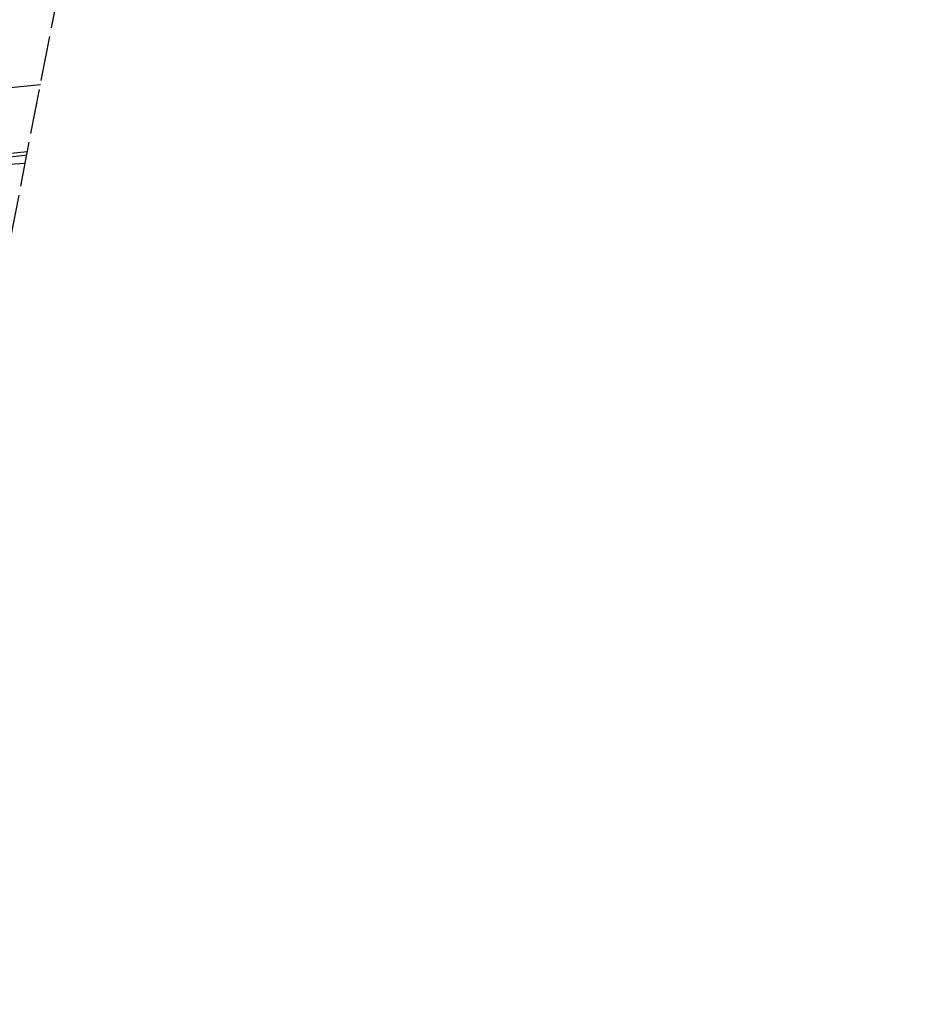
# Model space of a CAD drawing. Extents: x 511826 to 512284, y 474581 to 475544.
# Tile 13 of 29: x 512185 to 512284, y 474890 to 475000. Entities that reach past the tile are written whole.
import ezdxf

# ---------------------------------------------------------------- set-up
doc = ezdxf.new("R2010")
doc.units = 0
doc.header["$LTSCALE"] = 10
doc.header["$MEASUREMENT"] = 0
for name, pattern in [('ACAD_ISO14W100', [25.5, 12, -3, 0.5, -3, 0.5, -3, 0.5, -3]), ('LT00', [0]), ('LT08', [0.42, 0.2, -0.1, 0.02, -0.1]), ('LT14', [0.6, 0.5, -0.1])]:
    doc.linetypes.add(name, pattern=pattern)
doc.layers.add('-BLATT_90-RAND', color=7, linetype='LT14', plot=False)
for name, color, linetype in [('ABWASSERLTG', 24, 'LT00'), ('DFK_KATASTER', 250, 'LT00'), ('STROM_UNTER', 80, 'LT08'), ('TELEKOM', 210, 'ACAD_ISO14W100')]:
    doc.layers.add(name, color=color, linetype=linetype)

msp = doc.modelspace()

# ---------------------------------------------------------------- linework, layer by layer
at = {"layer": '-BLATT_90-RAND'}
msp.add_lwpolyline([(512002.38, 475543.56), (511825.98, 474635.53), (512107.72, 474580.8), (512284.11, 475488.83), (512002.38, 475543.56)], dxfattribs=at)
at = {"layer": 'ABWASSERLTG', "flags": 128}
msp.add_lwpolyline([(512088.78, 474966.09), (512134.12, 474975.88), (512181.27, 474983.58), (512186.02, 474983.87)], dxfattribs=at)
at = {"layer": 'DFK_KATASTER'}
for p, q in [((512167.98, 474990.65), (512187.72, 474992.65)), ((512186.27, 474985.16), (512168.68, 474983.4))]:
    msp.add_line(p, q, dxfattribs=at)
at = {"layer": 'STROM_UNTER', "ltscale": 2, "flags": 128}
msp.add_lwpolyline([(512130.8, 474977.17), (512165.08, 474983.09), (512186.21, 474985.73)], dxfattribs=at)
at = {"layer": 'TELEKOM', "ltscale": 0.05, "flags": 128}
msp.add_lwpolyline([(512092.24, 474969.67), (512095.16, 474970.46), (512107.68, 474972.63), (512121.32, 474975.13), (512138.72, 474977.96), (512146.86, 474979.46), (512154.4, 474980.7), (512164.39, 474982.2), (512168.72, 474982.77), (512176.95, 474983.79), (512185.66, 474984.75), (512186.2, 474984.8)], dxfattribs=at)

doc.saveas('drawing.dxf')
